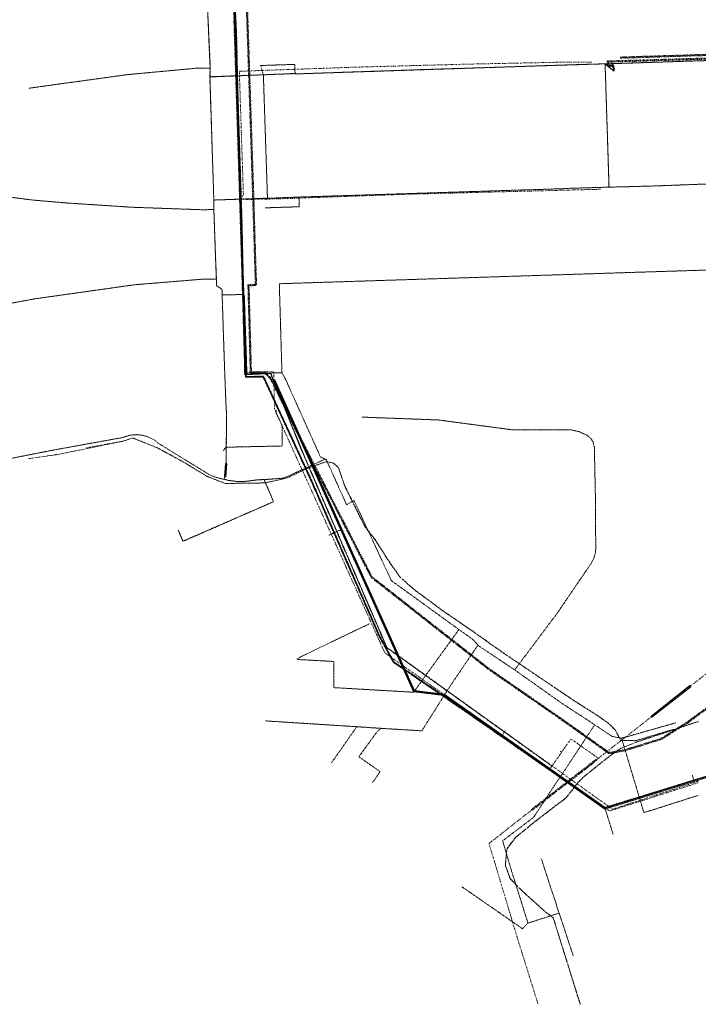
# Model space of a CAD drawing. Header units: metres. Extents: x 69597 to 70599, y 408433 to 409433.
# Tile 2 of 26: x 69823 to 70097, y 408433 to 408831. Entities that reach past the tile are written whole.
import ezdxf

# ---------------------------------------------------------------- set-up
doc = ezdxf.new("R2010")
doc.units = ezdxf.units.M
doc.header["$LTSCALE"] = 0.1
for name, pattern in [('Laagspanning', [5, 3, -1, 0, -1]), ('Middenspanning', [12, 7, -2.5, 0, -2.5]), ('Telecom', [12.5, 5, -2.5, 0, -2.5, 0, -2.5])]:
    doc.linetypes.add(name, pattern=pattern)
for name, color, linetype, lineweight in [('kl-bs-datatransport - DNWG Infra B.V.', 109, 'Telecom', 13), ('kl-bs-datatransport - KPN', 90, 'Telecom', 13), ('kl-bs-datatransport - KPN - mantelbuis', 7, 'Continuous', 13), ('kl-bs-datatransport - RWS Zeeland', 84, 'Telecom', 13), ('kl-bs-elektriciteit ls - RWS Zeeland', 13, 'Laagspanning', 13), ('kl-bs-elektriciteit ms - DNWG Infra B.V.', 20, 'Middenspanning', 13), ('kl-bs-overig - RWS Zeeland', 211, 'Continuous', 13), ('kl-bs-overig - RWS Zeeland - mantelbuis', 7, 'Continuous', 13)]:
    doc.layers.add(name, color=color, linetype=linetype, lineweight=lineweight)

msp = doc.modelspace()

# ---------------------------------------------------------------- linework, layer by layer
at = {"layer": 'kl-bs-datatransport - DNWG Infra B.V.', "flags": 128}
for points in [[(70260.54, 409432.96), (70260.61, 409432.96), (70262.25, 409417.18), (70262.32, 409416.46), (70263.54, 409380.32), (70263.54, 409366.46), (70263.39, 409354.61), (70263.25, 409330.96), (70263.18, 409285.96), (70263.11, 409285.89), (70263.68, 409279.61), (70263.82, 409277.82), (70264.25, 409267.96), (70264.32, 409266.32), (70264.32, 409260.61), (70264.04, 409259.61), (70263.54, 409258.39), (70263.18, 409257.82), (70262.89, 409257.32), (70261.89, 409255.96), (70261.11, 409255.18), (70260.18, 409254.46), (70259.75, 409254.11), (70258.39, 409253.32), (70255.89, 409252.46), (70253.75, 409251.75), (70248.68, 409250.25), (70248.39, 409250.18), (70208.75, 409247.75), (70204.82, 409247.54), (70189.82, 409246.96), (70176.82, 409248.18), (70146.04, 409255.75), (70126.89, 409260.04), (70125.89, 409260.25), (70114.68, 409262.11), (70114.18, 409262.18), (70097.04, 409262.68), (70097.18, 409238.82), (70098.68, 409220.39), (70099.04, 409211.54), (70109.82, 409211.89), (70110.11, 409193.39), (70116.61, 409193.39), (70122.25, 409188.18), (70197.18, 409190.46), (70198.04, 409164.68), (70121.82, 409162.25), (70118.11, 409157.89), (70102.54, 409157.39), (70102.89, 409149.32), (70103.11, 409141.82), (70104.25, 409099.39), (70104.46, 409093.39), (70106.25, 409044.61), (70106.82, 409025.75), (70106.82, 409022.68), (70106.61, 409021.82), (70106.46, 409021.61), (70105.68, 409020.46), (70104.39, 409019.68), (70096.96, 409017.89), (70096.96, 409017.89), (70093.11, 409016.96), (70044.11, 409005.82), (69955.11, 408984.32), (69953.32, 408983.96), (69920.18, 408978.25), (69910.79, 408975.37), (69909.82, 408975.04), (69908.82, 408974.68), (69900.25, 408970.89), (69899.46, 408970.18), (69899.46, 408969.89), (69899.39, 408969.82), (69899.25, 408969.61), (69899.32, 408969.39), (69899.25, 408969.32), (69899.25, 408968.68), (69899.46, 408967.68), (69900.61, 408961.75), (69900.75, 408961.32), (69906.89, 408948.96), (69908.46, 408933.68), (69908.46, 408933.68), (69908.46, 408933.68), (69909.46, 408919.11), (69910.46, 408904.11), (69910.46, 408902.54), (69907.89, 408884.68), (69907.89, 408882.11), (69911.89, 408756.82), (69913.96, 408688.39), (69914.04, 408688.25), (69925.61, 408688.46), (69925.96, 408673.39), (69926.04, 408673.25), (69936.96, 408649.04), (69937.25, 408648.54), (69937.32, 408648.39), (69970.04, 408575.89), (69970.54, 408574.89), (70047.11, 408520.89)], [(69911.89, 408756.82), (69912.11, 408756.96), (69913.39, 408760.11), (69911.75, 408809.75), (69958.04, 408811.39), (70003.25, 408812.61), (70043.96, 408813.46), (70053.96, 408813.46), (70054.04, 408813.61)], [(70057.46, 408762.11), (69979.75, 408760.11), (69973.46, 408759.89), (69927.75, 408758.25), (69917.68, 408758.04), (69914.54, 408758.04), (69914.54, 408758.11)], [(69850.11, 408657.82), (69850.11, 408657.75), (69850.39, 408657.75), (69864.75, 408660.39), (69868.82, 408661.68), (69878.75, 408657.68), (69888.96, 408652.11), (69898.75, 408646.18), (69905.89, 408643.39), (69906.25, 408643.32), (69922.04, 408643.54), (69930.89, 408645.54), (69937.04, 408648.39), (69937.32, 408648.54), (69940.32, 408649.89), (69940.82, 408650.04), (69946.82, 408652.11), (69947.39, 408652.11), (69947.96, 408651.96), (69949.89, 408651.46), (69949.96, 408651.39), (69951.82, 408649.54), (69951.89, 408649.39), (69954.46, 408641.89), (69962.39, 408625.96), (69962.54, 408625.82), (69966.89, 408620.11), (69972.68, 408611.04), (69973.25, 408610.25), (69976.25, 408605.96), (69976.68, 408605.46), (69982.25, 408600.54), (69994.32, 408591.61), (70006.25, 408583.46), (70007.61, 408582.46), (70017.82, 408575.25), (70046.96, 408555.54), (70056.46, 408549.54), (70057.61, 408548.75), (70060.82, 408546.46), (70061.11, 408546.18), (70063.68, 408543.54), (70063.75, 408543.39), (70065.61, 408539.61), (70069.11, 408539.61), (70070.46, 408539.54), (70071.75, 408539.46), (70071.96, 408539.54), (70086.25, 408543.89), (70088.25, 408544.27)], [(70088.25, 408544.27), (70071.18, 408538.61), (70070.75, 408538.39), (70065.68, 408536.39), (70060.96, 408533.04), (70059.11, 408531.61), (70050.82, 408524.96), (70050.46, 408524.61), (70048.54, 408522.68), (70048.25, 408522.32), (70047.11, 408520.89)], [(70097.04, 408547.25), (70088.25, 408544.27)], [(70047.11, 408520.75), (70047.39, 408520.75), (70047.46, 408520.68), (70059.04, 408512.46), (70096.96, 408524.11)], [(70047.11, 408520.75), (70043.61, 408516.39), (70031.18, 408506.89), (70029.96, 408505.89), (70023.54, 408500.68), (70023.18, 408500.32), (70019.75, 408495.82), (70019.18, 408489.82), (70019.18, 408488.89), (70020.96, 408484.11), (70021.18, 408483.68), (70025.89, 408478.82), (70035.39, 408470.25), (70038.46, 408467.96), (70049.32, 408433.04)], [(70047.11, 408520.89), (70047.11, 408520.75)]]:
    msp.add_lwpolyline(points, dxfattribs=at)
at = {"layer": 'kl-bs-datatransport - KPN', "flags": 128}
for points in [[(70260.51, 409432.9), (70262.44, 409413.97), (70263.66, 409388.47), (70263.66, 409363.75), (70263.51, 409340.54), (70263.44, 409317.32), (70263.27, 409295.04), (70263.87, 409277.54), (70264.3, 409268.39), (70264.37, 409264.1), (70263.39, 409260.8), (70261.58, 409257.65), (70260.14, 409256), (70257.63, 409253.92), (70250.19, 409250.92), (70248.26, 409250.42), (70245.04, 409249.77), (70242.61, 409249.49), (70209.97, 409247.84), (70190.54, 409247.06), (70185.53, 409247.34), (70179.99, 409247.99), (70173.1, 409249.34), (70147.67, 409255.2), (70123.24, 409260.77), (70115.53, 409261.99), (70110.96, 409262.27), (70105.11, 409262.49), (70099.1, 409262.56), (70099.1, 409262.18), (70098.84, 409254.4), (70097.56, 409244.26), (70097.13, 409240.75), (70097.13, 409232.96), (70097.2, 409230.18), (70097.34, 409221.82), (70097.34, 409215.82), (70097.34, 409211.91), (70109.92, 409212.7), (70110.34, 409199.53), (70110.56, 409193.77), (70117.23, 409193.99), (70118.57, 409192.86), (70119.79, 409191.64), (70122.02, 409189.41), (70196.27, 409192.98), (70196.27, 409191.39), (70197.2, 409168.18), (70197.2, 409166.37), (70147.82, 409163.87), (70130.75, 409162.94), (70119.59, 409162.44), (70117.43, 409160.29), (70117.29, 409160.14), (70115.16, 409158.09), (70102.63, 409157.73), (70102.7, 409151.53), (70106.27, 409046.32), (70106.34, 409039.04), (70106.27, 409025.05), (70106.21, 409024.92), (70104.71, 409022.85), (70104.43, 409022.57), (70102.5, 409020.79), (70100.37, 409019.36), (70099.94, 409019.15), (70098.87, 409018.72), (70097.15, 409018.06), (70042.24, 409005.44), (70004.09, 408995.66), (70002.17, 408995.16), (69954.81, 408984.3), (69953.1, 408983.94), (69919.24, 408977.94), (69909.54, 408975.94), (69908.44, 408975.36), (69900.58, 408969.65), (69899.56, 408968.77), (69899.49, 408967.96), (69900.27, 408965.02), (69901.2, 408960.66), (69903.06, 408956.66), (69906.92, 408949.02), (69907.77, 408939.89), (69909.99, 408915.03), (69910.84, 408905.03), (69911.06, 408902.68), (69911.06, 408901.47), (69908.13, 408882.11), (69908.2, 408877.03), (69909.34, 408844.96), (69913.34, 408713.82), (69913.92, 408687.2), (69923.67, 408687.7), (69924.5, 408687.42), (69924.85, 408686.45), (69936.92, 408656.66), (69971.28, 408577), (70037.72, 408529.35)], [(70265.64, 409332.89), (70265.56, 409326.6), (70264.35, 409304.17), (70263.85, 409300.95), (70263.42, 409295.03), (70263.92, 409277.54), (70264.42, 409264.11), (70264.49, 409261.88), (70263.98, 409260.35), (70262.55, 409258.13), (70261.9, 409256.9), (70259.45, 409255.1), (70257.16, 409253.59), (70254.29, 409252.16), (70250.2, 409250.87), (70246.69, 409250.29), (70235.97, 409249.51), (70208.61, 409248.01), (70190.53, 409247.01), (70181.47, 409247.76), (70176.74, 409248.08), (70168.3, 409250.08), (70147.66, 409255.15), (70123.23, 409260.72), (70121.38, 409261.08), (70115.53, 409261.94), (70110.96, 409262.22), (70105.1, 409262.44), (70099.15, 409262.51), (70099.15, 409262.19), (70098.89, 409254.39), (70097.61, 409244.25), (70097.61, 409244.25), (70097.61, 409244.25), (70097.28, 409240.75), (70097.18, 409232.96), (70097.25, 409230.18), (70097.39, 409221.82), (70097.39, 409215.82), (70097.39, 409211.96), (70097.39, 409211.96), (70109.96, 409212.75), (70109.96, 409212.75), (70110.39, 409199.54), (70110.39, 409199.54), (70110.61, 409193.82), (70117.25, 409194.04), (70118.61, 409192.89), (70119.82, 409191.68), (70122.04, 409189.46), (70122.04, 409189.46), (70196.32, 409193.04), (70196.32, 409191.39), (70197.25, 409168.18), (70197.25, 409166.32), (70147.82, 409163.82), (70147.82, 409163.82), (70147.82, 409163.82), (70130.75, 409162.89), (70119.61, 409162.39), (70119.61, 409162.39), (70119.61, 409162.39), (70117.46, 409160.25), (70117.32, 409160.11), (70115.18, 409158.04), (70102.68, 409157.68), (70102.75, 409151.54), (70106.32, 409046.32), (70106.39, 409039.04), (70106.32, 409025.04), (70106.25, 409024.89), (70104.75, 409022.82), (70104.46, 409022.54), (70102.54, 409020.75), (70100.39, 409019.32), (70099.96, 409019.11), (70098.89, 409018.68), (70097.16, 409018.01), (70042.25, 409005.39), (70004.11, 408995.61), (70002.18, 408995.11), (69954.82, 408984.25), (69953.11, 408983.89), (69919.25, 408977.89), (69909.56, 408975.89), (69908.46, 408975.32), (69900.61, 408969.61), (69899.61, 408968.75), (69899.54, 408967.96), (69900.32, 408965.04), (69901.25, 408960.68), (69903.11, 408956.68), (69906.96, 408949.04), (69907.82, 408939.89), (69910.04, 408915.04), (69910.89, 408905.04), (69911.11, 408902.68), (69911.11, 408901.46), (69908.18, 408882.11), (69908.25, 408877.04), (69909.39, 408844.96), (69913.39, 408713.82), (69913.96, 408687.25), (69923.68, 408687.75), (69924.54, 408687.46), (69924.89, 408686.46), (69936.96, 408656.68), (69971.32, 408577.04), (70037.75, 408529.39)], [(70036.64, 408527.8), (70027.92, 408533.87), (70000.35, 408553.01), (69973.88, 408571.11), (69968, 408581.88), (69941.07, 408643.46), (69939.71, 408646.52), (69921.34, 408686.26), (69914.2, 408686.19), (69912.91, 408731.17), (69912.48, 408749.89), (69911.12, 408792.67), (69910.76, 408804.53), (69910.34, 408823.89), (69909.41, 408844.81), (69908.05, 408877.03), (69907.55, 408885.12), (69910.41, 408905.06), (69910.55, 408906.7), (69909.77, 408914.09), (69907.62, 408939.88), (69906.77, 408949.02), (69906.62, 408950.5), (69906.21, 408951.81), (69904.58, 408954.78), (69903.16, 408956.57), (69901.08, 408960.15), (69900.63, 408960.97), (69899.91, 408965.15), (69899.47, 408967.99), (69899.75, 408968.69), (69900.51, 408970.29), (69904.72, 408974.79), (69909.71, 408975.8), (69919.2, 408978.09)], [(70036.66, 408527.84), (70027.95, 408533.91), (70000.38, 408553.06), (69973.92, 408571.15), (69968.04, 408581.9), (69941.11, 408643.48), (69939.76, 408646.55), (69921.37, 408686.31), (69914.25, 408686.24), (69912.96, 408731.17), (69912.53, 408749.89), (69911.17, 408792.67), (69910.81, 408804.53), (69910.39, 408823.89), (69909.46, 408844.81), (69908.1, 408877.03), (69907.6, 408885.11), (69910.46, 408905.05), (69910.6, 408906.7), (69909.81, 408914.09), (69907.67, 408939.88), (69906.81, 408949.02), (69906.67, 408950.51), (69906.25, 408951.83), (69904.62, 408954.81), (69903.2, 408956.59), (69901.12, 408960.18), (69900.68, 408960.99), (69899.96, 408965.15), (69899.52, 408967.98), (69899.8, 408968.67), (69900.55, 408970.26), (69904.74, 408974.74), (69909.72, 408975.75), (69919.21, 408978.04)], [(70036.69, 408527.88), (70027.98, 408533.95), (70000.41, 408553.1), (69973.96, 408571.18), (69968.09, 408581.92), (69941.16, 408643.5), (69939.8, 408646.57), (69921.4, 408686.36), (69914.3, 408686.29), (69913.01, 408731.18), (69912.58, 408749.89), (69911.22, 408792.68), (69910.86, 408804.53), (69910.44, 408823.89), (69909.51, 408844.82), (69908.15, 408877.03), (69907.65, 408885.11), (69910.51, 408905.05), (69910.65, 408906.7), (69909.86, 408914.1), (69907.72, 408939.88), (69906.86, 408949.03), (69906.72, 408950.52), (69906.3, 408951.85), (69904.67, 408954.84), (69903.24, 408956.62), (69901.16, 408960.2), (69900.73, 408961), (69900.01, 408965.16), (69899.58, 408967.98), (69899.84, 408968.65), (69900.59, 408970.24), (69904.77, 408974.7), (69909.73, 408975.7), (69919.23, 408977.99)], [(69919.26, 408977.84), (69909.58, 408975.85), (69908.49, 408975.28), (69900.64, 408969.57), (69899.66, 408968.73), (69899.59, 408967.97), (69900.37, 408965.05), (69901.3, 408960.69), (69903.15, 408956.7), (69907.01, 408949.05), (69907.87, 408939.9), (69910.09, 408915.04), (69910.94, 408905.04), (69911.16, 408902.68), (69911.16, 408901.46), (69908.23, 408882.1), (69908.3, 408877.04), (69909.44, 408844.97), (69913.44, 408713.82), (69914.01, 408687.3), (69923.69, 408687.8), (69924.57, 408687.5), (69924.94, 408686.48), (69937.01, 408656.7), (69971.36, 408577.07), (70037.78, 408529.43)], [(70036.72, 408527.92), (70028.01, 408533.99), (70000.44, 408553.14), (69974, 408571.22), (69968.13, 408581.94), (69941.2, 408643.52), (69939.85, 408646.59), (69921.43, 408686.41), (69914.34, 408686.34), (69913.06, 408731.18), (69912.63, 408749.89), (69911.27, 408792.68), (69910.91, 408804.53), (69910.49, 408823.89), (69909.56, 408844.82), (69908.2, 408877.03), (69907.7, 408885.11), (69910.56, 408905.04), (69910.7, 408906.7), (69909.91, 408914.1), (69907.77, 408939.89), (69906.91, 408949.03), (69906.77, 408950.53), (69906.35, 408951.87), (69904.71, 408954.87), (69903.28, 408956.65), (69901.21, 408960.23), (69900.77, 408961.02), (69900.06, 408965.17), (69899.63, 408967.97), (69899.89, 408968.63), (69900.64, 408970.21), (69904.8, 408974.65), (69909.74, 408975.66), (69919.24, 408977.94)], [(70036.75, 408527.96), (70028.04, 408534.04), (70000.46, 408553.18), (69974.04, 408571.25), (69968.18, 408581.96), (69941.25, 408643.54), (69939.89, 408646.61), (69921.46, 408686.46), (69914.39, 408686.39), (69913.11, 408731.18), (69912.68, 408749.89), (69911.32, 408792.68), (69910.96, 408804.54), (69910.54, 408823.89), (69909.61, 408844.82), (69908.25, 408877.04), (69907.75, 408885.11), (69910.61, 408905.04), (69910.75, 408906.7), (69909.96, 408914.11), (69907.82, 408939.89), (69906.96, 408949.04), (69906.82, 408950.54), (69906.39, 408951.89), (69904.75, 408954.89), (69903.32, 408956.68), (69901.25, 408960.25), (69900.82, 408961.04), (69900.11, 408965.18), (69899.68, 408967.96), (69899.94, 408968.61), (69900.62, 408970.06), (69909.73, 408975.6), (69919.25, 408977.89)], [(70036.78, 408528.01), (70028.06, 408534.08), (70000.49, 408553.22), (69974.07, 408571.28), (69968.22, 408581.99), (69941.3, 408643.56), (69939.94, 408646.63), (69921.5, 408686.51), (69914.44, 408686.44), (69913.16, 408731.18), (69912.73, 408749.89), (69911.37, 408792.68), (69911.01, 408804.54), (69910.59, 408823.89), (69909.66, 408844.82), (69908.3, 408877.04), (69907.8, 408885.11), (69910.66, 408905.03), (69910.8, 408906.7), (69910.01, 408914.11), (69907.87, 408939.9), (69907.01, 408949.04), (69906.87, 408950.55), (69906.44, 408951.91), (69904.79, 408954.92), (69903.36, 408956.71), (69901.29, 408960.27), (69900.87, 408961.05), (69900.16, 408965.19), (69899.73, 408967.96), (69899.98, 408968.59), (69900.66, 408970.02), (69909.75, 408975.56), (69919.26, 408977.84)], [(70036.81, 408528.05), (70028.09, 408534.12), (70000.52, 408553.26), (69974.11, 408571.32), (69968.27, 408582.01), (69941.34, 408643.58), (69939.98, 408646.65), (69921.53, 408686.56), (69914.49, 408686.49), (69913.21, 408731.18), (69912.78, 408749.9), (69911.42, 408792.68), (69911.06, 408804.54), (69910.64, 408823.9), (69909.71, 408844.83), (69908.35, 408877.04), (69907.85, 408885.1), (69910.71, 408905.02), (69910.85, 408906.7), (69910.06, 408914.12), (69907.92, 408939.9), (69907.06, 408949.05), (69906.92, 408950.56), (69906.49, 408951.93), (69904.83, 408954.95), (69903.4, 408956.74), (69901.34, 408960.3), (69900.92, 408961.07), (69900.21, 408965.19), (69899.78, 408967.95), (69900.03, 408968.57), (69900.7, 408969.99), (69909.77, 408975.51), (69919.27, 408977.8)], [(70036.84, 408528.09), (70028.12, 408534.16), (70000.55, 408553.3), (69974.15, 408571.35), (69968.31, 408582.03), (69941.39, 408643.6), (69940.03, 408646.67), (69921.56, 408686.62), (69914.54, 408686.54), (69913.26, 408731.18), (69912.83, 408749.9), (69911.47, 408792.68), (69911.11, 408804.54), (69910.69, 408823.9), (69909.76, 408844.83), (69908.4, 408877.04), (69907.9, 408885.1), (69910.76, 408905.02), (69910.9, 408906.7), (69910.11, 408914.12), (69907.97, 408939.91), (69907.11, 408949.05), (69906.97, 408950.57), (69906.53, 408951.95), (69904.88, 408954.98), (69903.45, 408956.76), (69901.38, 408960.32), (69900.97, 408961.09), (69900.26, 408965.2), (69899.83, 408967.95), (69900.07, 408968.55), (69900.74, 408969.95), (69909.79, 408975.46), (69919.29, 408977.75)], [(70106.75, 408571.82), (70106.32, 408571.46), (70106.11, 408571.32), (70105.96, 408571.18), (70102.68, 408568.39), (70101.32, 408567.32), (70093.75, 408561.46), (70077.96, 408549.04), (70056.75, 408532.39), (70056.61, 408532.39)], [(70056.61, 408532.39), (70046.04, 408539.89), (70045.54, 408540.11), (70042.04, 408535.11), (70041.75, 408534.96)], [(70041.75, 408534.96), (70041.75, 408534.68), (70038.18, 408529.61), (70037.96, 408529.39), (70037.89, 408529.39)], [(70041.25, 408535.18), (70041.75, 408534.96)], [(70055.75, 408531.68), (70055.61, 408531.89), (70045.39, 408523.96)], [(70055.75, 408531.61), (70045.96, 408524.11), (70045.68, 408523.82), (70045.68, 408523.75)], [(70055.82, 408531.61), (70055.96, 408531.46), (70045.89, 408523.61)], [(70055.75, 408531.68), (70055.82, 408531.68)], [(70055.75, 408531.68), (70055.75, 408531.61)], [(70055.75, 408531.61), (70055.82, 408531.61)], [(70056.61, 408532.39), (70056.54, 408532.11), (70056.32, 408532.11), (70056.18, 408531.96), (70055.82, 408531.68)], [(70055.82, 408531.68), (70055.82, 408531.61)], [(70037.89, 408529.25), (70037.11, 408528.11), (70036.96, 408528.11), (70036.96, 408527.96)], [(70036.96, 408527.96), (70036.96, 408527.75), (70037.18, 408527.75), (70037.46, 408527.54), (70044.04, 408522.96)], [(70037.89, 408529.39), (70037.89, 408529.25)], [(70037.89, 408529.25), (70038.96, 408528.61), (70042.18, 408526.25), (70045.32, 408523.96)], [(70045.32, 408523.89), (70044.11, 408522.96)], [(70045.54, 408523.75), (70044.39, 408522.75)], [(70045.82, 408523.61), (70044.61, 408522.61)], [(70045.32, 408523.96), (70045.39, 408523.96)], [(70045.32, 408523.96), (70045.32, 408523.89)], [(70045.32, 408523.89), (70045.39, 408523.89)], [(70045.39, 408523.96), (70045.39, 408523.89)], [(70045.39, 408523.89), (70045.54, 408523.75)], [(70045.54, 408523.75), (70045.68, 408523.75)], [(70045.68, 408523.75), (70045.82, 408523.61)], [(70045.82, 408523.61), (70045.89, 408523.61)], [(70045.89, 408523.61), (70060.75, 408512.96), (70060.75, 408512.82)], [(70060.89, 408512.82), (70096.89, 408523.96)], [(70044.04, 408522.89), (70029.68, 408511.75), (70029.82, 408511.61)], [(70044.25, 408522.75), (70029.89, 408511.61)], [(70044.54, 408522.61), (70030.04, 408511.39), (70029.89, 408511.54)], [(70044.04, 408522.96), (70044.11, 408522.96)], [(70044.04, 408522.96), (70044.04, 408522.89)], [(70044.04, 408522.89), (70044.11, 408522.89)], [(70044.11, 408522.96), (70044.11, 408522.89)], [(70044.11, 408522.89), (70044.25, 408522.75)], [(70044.25, 408522.75), (70044.39, 408522.75)], [(70044.39, 408522.75), (70044.54, 408522.61)], [(70044.54, 408522.61), (70044.61, 408522.61)], [(70044.61, 408522.61), (70059.32, 408512.39), (70059.46, 408512.39)], [(70059.46, 408512.39), (70059.46, 408512.25), (70061.32, 408511.11), (70096.89, 408522.46)], [(70060.89, 408512.82), (70062.11, 408511.89), (70062.39, 408511.82), (70096.61, 408522.96), (70096.89, 408523.11), (70096.89, 408523.18)], [(70060.75, 408512.82), (70059.46, 408512.39)], [(70060.75, 408512.82), (70060.89, 408512.82)], [(70029.82, 408511.54), (70012.54, 408497.96), (70023.75, 408460.54), (70025.32, 408455.54), (70032.32, 408433.11)], [(70029.82, 408511.61), (70029.89, 408511.61)], [(70029.82, 408511.61), (70029.82, 408511.54)], [(70029.82, 408511.54), (70029.89, 408511.54)], [(70029.89, 408511.61), (70029.89, 408511.54)]]:
    msp.add_lwpolyline(points, dxfattribs=at)
at = {"layer": 'kl-bs-datatransport - KPN - mantelbuis'}
for p, q in [((70077.78, 408549.27), (70093.56, 408561.7)), ((70078.15, 408548.8), (70093.94, 408561.23)), ((70093.56, 408561.7), (70093.75, 408561.46)), ((70093.94, 408561.23), (70093.75, 408561.46)), ((70077.78, 408549.27), (70077.96, 408549.04)), ((70078.15, 408548.8), (70077.96, 408549.04))]:
    msp.add_line(p, q, dxfattribs=at)
at = {"layer": 'kl-bs-datatransport - RWS Zeeland', "flags": 128}
for points in [[(70124.85, 408576.73), (70125.08, 408569.89), (70097.18, 408549.91), (70092.75, 408546.61), (70082.14, 408539.95), (70067.67, 408535.44), (70061.49, 408534.29), (70060.81, 408534.29), (70042.82, 408547.12), (70012.03, 408568.41), (69997.63, 408579.7), (69964.91, 408605.37), (69935.74, 408662.21), (69933.32, 408667.13), (69924.26, 408685.53), (69922.07, 408687.86), (69916.15, 408687.93), (69915.21, 408723.56), (69918.21, 408723.7), (69917.14, 408758.24), (69915.5, 408808.17), (69912.93, 408883.97), (69912.39, 408884.36), (69908.58, 408884.36), (69908.36, 408892.79), (69911.64, 408902.5), (69911.29, 408916.09), (69909.64, 408931.85), (69908.51, 408940.91), (69905.65, 408948.9), (69904.79, 408953.12), (69904.73, 408953.38), (69903.16, 408956.72), (69902.94, 408957.32), (69901.86, 408961.84), (69901.72, 408962.57), (69901.28, 408968.04), (69901.74, 408968.69), (69905.14, 408969.48), (69908.2, 408971.99), (69908.8, 408972.92), (69909.29, 408975.3), (69909.36, 408975.64), (69909.44, 408977.28), (69910.27, 408977.59), (69918.42, 408977.39), (69919.25, 408977.2), (69920.67, 408976.71), (69921.86, 408976.5), (69924.29, 408976.07), (69925.27, 408975.93), (69927.72, 408975.93), (69948, 408981.13), (69955.26, 408982.99), (69980.12, 408989.35), (70000.98, 408994.42), (70017.84, 408998.35), (70029.41, 409001.14), (70067.55, 409010.35), (70083.83, 409014.35), (70100.11, 409018.13), (70103.43, 409019.12), (70104.59, 409019.87), (70105.39, 409020.68), (70106.15, 409021.46), (70110.43, 409031.44), (70109.64, 409063.67), (70109.22, 409122.4), (70104.22, 409125.76), (70103.28, 409154.93), (70112.64, 409155), (70112.64, 409164.64), (70189.54, 409164.64), (70203.71, 409164.64), (70203.71, 409162.93), (70203.86, 409162.93), (70203.86, 409178.32), (70203.86, 409193.93), (70203.5, 409193.93), (70203.5, 409192.73), (70188.7, 409191.57), (70181.05, 409190.93), (70122.4, 409188.86), (70120.23, 409188.86), (70116.56, 409192.16), (70112.07, 409193.19), (70112.07, 409196.94), (70100.24, 409197.43), (70093.57, 409197.65), (70093.64, 409202.95), (70094.53, 409204.8), (70095.64, 409206.67), (70095.57, 409213.18), (70095.64, 409221.64), (70102.07, 409221.71), (70102.57, 409222.21), (70102.57, 409225.82), (70102.57, 409237.68), (70102.57, 409241.68), (70102.57, 409242.79), (70102.78, 409243.17), (70103.14, 409243.49), (70103.88, 409243.57), (70106.34, 409243.62), (70115.25, 409243.64), (70115.42, 409243.64), (70116.84, 409244.17), (70117.21, 409244.36), (70117.75, 409245.38), (70118.35, 409246.2), (70119.14, 409246.92), (70120.62, 409248.26), (70125.13, 409249.78), (70128.88, 409250.14), (70129.92, 409250.14), (70137.88, 409248.39), (70175.36, 409240.14), (70183.98, 409239.5), (70196.11, 409239.36), (70224.82, 409240.07), (70231.88, 409240.21), (70264.93, 409242.71), (70279.44, 409245.81), (70279.49, 409247.16), (70279.51, 409256.03), (70279.51, 409256.68), (70277.74, 409257.84), (70274.31, 409261.12), (70273.64, 409263.79), (70273.64, 409277.51), (70275.81, 409279.4), (70275.14, 409281.28), (70275.29, 409287.42), (70276.79, 409296.14), (70277.14, 409300.98), (70277.29, 409305.67), (70277.22, 409306.42), (70276.44, 409309.45), (70274.09, 409314.16), (70273.65, 409315.84), (70273.57, 409316.37), (70273.21, 409322.74), (70273.21, 409325.04), (70273.64, 409332.4), (70273.29, 409372.46), (70273.21, 409374.88), (70271.93, 409413.23), (70270.14, 409432.94)], [(70124.6, 408576.73), (70124.83, 408570.02), (70097.04, 408550.11), (70092.61, 408546.82), (70082.04, 408540.18), (70067.61, 408535.68), (70061.46, 408534.54), (70060.89, 408534.54), (70042.96, 408547.32), (70012.18, 408568.61), (69997.78, 408579.89), (69965.11, 408605.54), (69935.96, 408662.32), (69933.54, 408667.24), (69924.46, 408685.68), (69922.18, 408688.11), (69916.39, 408688.18), (69915.46, 408723.32), (69918.46, 408723.46), (69917.39, 408758.25), (69915.75, 408808.18), (69913.18, 408884.11), (69913.18, 408884.11), (69912.46, 408884.61), (69908.82, 408884.61), (69908.61, 408892.75), (69911.89, 408902.46), (69911.54, 408916.11), (69909.89, 408931.87), (69908.75, 408940.96), (69905.89, 408948.96), (69905.04, 408953.18), (69904.96, 408953.46), (69903.39, 408956.82), (69903.18, 408957.39), (69902.11, 408961.89), (69901.96, 408962.61), (69901.54, 408967.96), (69901.89, 408968.46), (69905.25, 408969.25), (69908.39, 408971.82), (69909.04, 408972.82), (69909.54, 408975.25), (69909.61, 408975.61), (69909.68, 408977.11), (69910.31, 408977.34), (69918.39, 408977.14), (69919.18, 408976.96), (69920.61, 408976.46), (69921.82, 408976.25), (69924.25, 408975.82), (69925.25, 408975.68), (69927.75, 408975.68), (69948.06, 408980.89), (69955.32, 408982.75), (69980.18, 408989.11), (70001.04, 408994.18), (70017.89, 408998.11), (70029.46, 409000.89), (70067.61, 409010.11), (70083.89, 409014.11), (70100.18, 409017.89), (70103.54, 409018.89), (70104.75, 409019.68), (70105.57, 409020.5), (70106.36, 409021.32), (70110.68, 409031.39), (70109.89, 409063.68), (70109.89, 409063.68), (70109.46, 409122.54), (70104.46, 409125.89), (70103.54, 409154.68), (70112.89, 409154.75), (70112.89, 409164.39), (70189.54, 409164.39), (70203.46, 409164.39), (70203.46, 409162.68), (70204.11, 409162.68), (70204.11, 409178.32), (70204.11, 409194.18), (70203.25, 409194.18), (70203.25, 409192.96), (70188.68, 409191.82), (70181.04, 409191.18), (70122.39, 409189.11), (70120.32, 409189.11), (70116.68, 409192.39), (70112.32, 409193.39), (70112.32, 409197.18), (70100.25, 409197.68), (70093.82, 409197.89), (70093.89, 409202.89), (70094.75, 409204.68), (70095.89, 409206.61), (70095.82, 409213.18), (70095.89, 409221.39), (70102.18, 409221.46), (70102.82, 409222.11), (70102.82, 409225.82), (70102.82, 409237.68), (70102.82, 409241.68), (70102.82, 409242.73), (70102.97, 409243.01), (70103.25, 409243.25), (70103.89, 409243.32), (70106.34, 409243.37), (70115.25, 409243.39), (70115.46, 409243.39), (70116.94, 409243.94), (70117.39, 409244.18), (70117.96, 409245.25), (70118.54, 409246.04), (70119.31, 409246.73), (70120.75, 409248.04), (70125.18, 409249.54), (70128.89, 409249.89), (70129.89, 409249.89), (70137.83, 409248.15), (70175.32, 409239.89), (70183.96, 409239.25), (70196.11, 409239.11), (70224.82, 409239.82), (70231.89, 409239.96), (70264.96, 409242.46), (70279.68, 409245.61), (70279.74, 409247.16), (70279.76, 409256.03), (70279.76, 409256.81), (70277.89, 409258.04), (70274.54, 409261.25), (70273.89, 409263.82), (70273.89, 409277.39), (70276.11, 409279.32), (70275.39, 409281.32), (70275.54, 409287.39), (70277.04, 409296.11), (70277.39, 409300.96), (70277.54, 409305.68), (70277.46, 409306.46), (70276.68, 409309.54), (70274.32, 409314.25), (70273.89, 409315.89), (70273.82, 409316.39), (70273.46, 409322.75), (70273.46, 409325.04), (70273.89, 409332.39), (70273.54, 409372.46), (70273.46, 409374.89), (70272.18, 409413.25), (70270.39, 409432.96)], [(70124.35, 408576.72), (70124.57, 408570.15), (70096.89, 408550.31), (70092.47, 408547.03), (70081.93, 408540.41), (70067.55, 408535.92), (70061.44, 408534.79), (70060.97, 408534.79), (70043.11, 408547.53), (70012.33, 408568.81), (69997.94, 408580.09), (69965.3, 408605.7), (69936.19, 408662.43), (69933.77, 408667.35), (69924.67, 408685.82), (69922.29, 408688.36), (69916.64, 408688.43), (69915.72, 408723.08), (69918.72, 408723.23), (69917.64, 408758.26), (69916, 408808.19), (69913.42, 408884.24), (69912.54, 408884.86), (69909.06, 408884.86), (69908.86, 408892.71), (69912.14, 408902.43), (69911.79, 408916.12), (69910.13, 408931.9), (69908.99, 408941.02), (69906.13, 408949.03), (69905.28, 408953.23), (69905.2, 408953.55), (69903.62, 408956.92), (69903.42, 408957.47), (69902.35, 408961.95), (69902.21, 408962.64), (69901.79, 408967.89), (69902.04, 408968.24), (69905.36, 408969.02), (69908.58, 408971.65), (69909.27, 408972.73), (69909.78, 408975.2), (69909.86, 408975.58), (69909.92, 408976.93), (69910.35, 408977.09), (69918.36, 408976.9), (69919.11, 408976.72), (69920.54, 408976.22), (69921.78, 408976), (69924.21, 408975.57), (69925.23, 408975.43), (69927.78, 408975.43), (69948.12, 408980.65), (69955.38, 408982.51), (69980.24, 408988.86), (70001.09, 408993.94), (70017.95, 408997.86), (70029.52, 409000.65), (70067.67, 409009.86), (70083.95, 409013.86), (70100.24, 409017.65), (70103.64, 409018.66), (70104.91, 409019.48), (70105.75, 409020.32), (70106.58, 409021.18), (70110.93, 409031.34), (70110.14, 409063.68), (70109.71, 409122.67), (70104.71, 409126.03), (70103.79, 409154.43), (70113.14, 409154.5), (70113.14, 409164.14), (70189.54, 409164.14), (70203.21, 409164.14), (70203.21, 409162.43), (70204.36, 409162.43), (70204.36, 409178.32), (70204.36, 409194.43), (70203, 409194.43), (70203, 409193.2), (70188.66, 409192.07), (70181.02, 409191.43), (70122.39, 409189.36), (70120.42, 409189.36), (70116.8, 409192.62), (70112.57, 409193.59), (70112.57, 409197.42), (70100.26, 409197.93), (70094.07, 409198.13), (70094.14, 409202.83), (70094.97, 409204.56), (70096.14, 409206.54), (70096.07, 409213.18), (70096.14, 409221.15), (70102.28, 409221.22), (70103.07, 409222), (70103.07, 409225.82), (70103.07, 409237.68), (70103.07, 409241.68), (70103.07, 409242.66), (70103.17, 409242.85), (70103.36, 409243.01), (70103.91, 409243.07), (70106.34, 409243.12), (70115.25, 409243.14), (70115.51, 409243.14), (70117.05, 409243.71), (70117.58, 409243.99), (70118.18, 409245.12), (70118.72, 409245.87), (70119.47, 409246.55), (70120.88, 409247.82), (70125.23, 409249.29), (70128.9, 409249.64), (70129.87, 409249.64), (70137.77, 409247.9), (70175.29, 409239.64), (70183.95, 409239), (70196.11, 409238.86), (70224.83, 409239.57), (70231.9, 409239.71), (70265, 409242.22), (70279.92, 409245.4), (70279.99, 409247.15), (70280.01, 409256.03), (70280.01, 409256.95), (70278.05, 409258.23), (70274.76, 409261.38), (70274.14, 409263.85), (70274.14, 409277.28), (70276.4, 409279.24), (70275.64, 409281.36), (70275.79, 409287.37), (70277.28, 409296.08), (70277.64, 409300.95), (70277.79, 409305.69), (70277.71, 409306.51), (70276.91, 409309.62), (70274.56, 409314.34), (70274.14, 409315.94), (70274.07, 409316.42), (70273.71, 409322.76), (70273.71, 409325.03), (70274.14, 409332.39), (70273.79, 409372.47), (70273.71, 409374.9), (70272.43, 409413.27), (70270.64, 409432.99)], [(70250.04, 409250.04), (70250.04, 409242.32), (70249.96, 409242.23), (70247.25, 409241.96), (70243.89, 409241.68), (70235.39, 409241.18), (70224.89, 409241.04), (70226.68, 409179.25), (70231.04, 409039.04), (70234.18, 408933.04), (70236.82, 408849.32), (70236.75, 408849.25), (70236.18, 408849.11), (70235.61, 408849.82), (70234.89, 408849.89), (70229.68, 408850.04), (70213.54, 408850.61), (70208.57, 408850.52), (70208.61, 408848.18), (70209.39, 408821.11), (70209.46, 408814.54), (70186.32, 408813.68), (70186.18, 408816.75), (70096.96, 408813.96), (70059.39, 408812.75), (69986.61, 408810.46), (69957.11, 408809.46), (69936.75, 408808.75), (69934.46, 408808.75), (69933.18, 408808.82), (69929.54, 408808.68), (69922, 408808.35), (69899.96, 408807.54)], [(69897.68, 408879.32), (69898.68, 408847.75), (69898.82, 408843.32), (69898.82, 408838.04), (69899.82, 408816.39), (69900.04, 408811.39), (69899.96, 408810.54), (69899.89, 408808.96), (69899.96, 408807.54), (69899.89, 408805.46), (69899.96, 408803.39), (69901.46, 408757.75), (69901.46, 408754.04), (69901.61, 408750.11), (69902.61, 408723.18), (69904.75, 408721.68), (69904.82, 408719.46), (69905.75, 408691.11), (69906.32, 408676.32), (69906.61, 408670.68), (69906.44, 408651.33), (69906.03, 408646.07), (69906.03, 408646.07), (69905.54, 408645.25), (69905.54, 408645.04), (69907.32, 408644.54), (69910.54, 408644.18), (69914.18, 408644.18), (69915.11, 408644.25), (69918.68, 408644.75), (69920.75, 408644.89), (69921.75, 408644.89), (69925.46, 408636.25), (69925.39, 408635.89), (69888.96, 408620.04), (69887.11, 408624.46)], [(70062.54, 408810.46), (70062.61, 408810.46), (70062.54, 408811.7), (70060.3, 408811.72), (70060.2, 408813.92), (70097.03, 408815), (70198.67, 408817.71), (70207.06, 408818.13), (70207.07, 408818.52), (70207.02, 408818.84), (70206.63, 408819.23), (70205.67, 408819.36), (70199.4, 408819.14), (70097.04, 408816), (70065.47, 408815)], [(70062.54, 408810.21), (70062.88, 408810.21), (70062.77, 408811.95), (70060.54, 408811.96), (70060.46, 408813.68), (70097.04, 408814.75), (70198.68, 408817.46), (70207.31, 408817.89), (70207.32, 408818.54), (70207.25, 408818.96), (70206.75, 408819.46), (70205.68, 408819.61), (70199.39, 408819.39), (70097.04, 408816.25), (70065.46, 408815.25)], [(70062.53, 408809.96), (70063.14, 408809.96), (70063.01, 408812.2), (70060.78, 408812.21), (70060.72, 408813.44), (70097.04, 408814.5), (70198.69, 408817.21), (70207.55, 408817.65), (70207.57, 408818.55), (70207.48, 408819.08), (70206.87, 408819.7), (70205.69, 408819.86), (70199.38, 408819.64), (70097.03, 408816.5), (70065.46, 408815.5)], [(69920.39, 408812.25), (69921.46, 408808.32), (69923.11, 408758.54), (69923.11, 408758.54), (69901.46, 408757.75)], [(70059.39, 408812.75), (70060.96, 408764.46), (70060.96, 408762.96), (70060.89, 408762.96)], [(69914.75, 408687.61), (69913.75, 408719.61), (69904.82, 408719.46)]]:
    msp.add_lwpolyline(points, dxfattribs=at)
at = {"layer": 'kl-bs-elektriciteit ls - RWS Zeeland', "flags": 128}
for points in [[(70189.89, 408947.25), (70190.04, 408947.18), (70190.54, 408933.04), (70192.25, 408887.54), (70193.68, 408851.68), (70192.46, 408851.54), (70184.04, 408851.39), (70172.82, 408851.04), (70096.96, 408848.61), (69925.18, 408843.11), (69924.04, 408880.18), (69897.68, 408879.32), (69898.82, 408843.32), (69898.75, 408838.96), (69899.96, 408810.96), (69899.89, 408807.46), (69901.46, 408757.75), (69901.46, 408753.96), (69902.46, 408725.82), (69902.61, 408723.18), (69902.68, 408723.11), (69904.75, 408721.68), (69904.82, 408719.46), (69905.75, 408691.11), (69906.32, 408676.32), (69906.61, 408670.68), (69906.46, 408657.96), (69906.46, 408657.96), (69906.46, 408651.32), (69906.39, 408650.25), (69906.11, 408646.11), (69906.04, 408645.96), (69905.54, 408645.25), (69905.54, 408645.04)], [(70209.46, 408817.39), (70198.68, 408817.11), (70186.18, 408816.75), (70096.96, 408813.96), (70062.54, 408812.82), (70060.46, 408812.75), (70059.43, 408812.74), (70059.43, 408812.74), (70053.32, 408812.61), (69936.75, 408808.75), (69934.46, 408808.75), (69934.25, 408808.82), (69921.46, 408808.32), (69899.89, 408807.46)], [(70208.68, 408814.46), (70209.32, 408801.96), (70209.75, 408784.68), (70209.89, 408781.96), (70210.82, 408770.82), (70211.11, 408767.61), (70211.04, 408766.89), (70202.11, 408766.89), (70202.11, 408763.54), (70200.39, 408762.75), (70200.18, 408767.25), (70187.82, 408766.96), (70097.04, 408764.11), (70079.89, 408763.46), (70067.82, 408763.11), (70060.96, 408762.96), (70044.25, 408762.46), (70043.96, 408762.39), (69935.89, 408758.96), (69923.11, 408758.46), (69901.46, 408757.75)], [(69899.96, 408810.96), (69894.25, 408810.96), (69893.46, 408810.89), (69867.32, 408808.46), (69865.54, 408808.25), (69826.75, 408802.89), (69826.61, 408802.89)], [(69934.25, 408808.82), (69934.11, 408812.54), (69921.75, 408812.11), (69920.32, 408812.11), (69920.25, 408812.25)], [(70062.54, 408812.82), (70062.64, 408810.04), (70059.2, 408812.74)], [(70062.64, 408810.04), (70060.52, 408811.82), (70060.46, 408812.74), (70059.43, 408812.74), (70059.46, 408810.25), (70059.54, 408807.96), (70060.96, 408762.96)], [(70059.43, 408812.74), (70062.64, 408810.04), (70062.61, 408811.96), (70060.18, 408811.96)], [(69921.46, 408808.32), (69923.11, 408758.46)], [(69901.46, 408753.96), (69897.54, 408753.82), (69895.18, 408753.89), (69869.11, 408754.82), (69866.61, 408754.96), (69841.54, 408756.61), (69828.46, 408757.75), (69826.68, 408757.96), (69812.32, 408759.82), (69811.32, 408760.04), (69799.75, 408764.82), (69798.04, 408765.46), (69797.96, 408765.25), (69797.82, 408765.11), (69796.32, 408766.39), (69794.96, 408767.75), (69787.68, 408774.68), (69787.61, 408774.82)], [(69935.89, 408758.96), (69935.96, 408755.04), (69922.18, 408754.61)], [(70596.96, 408713.75), (70522.82, 408713.68), (70438.32, 408713.96), (70438.32, 408713.96), (70437.11, 408714.18), (70424.75, 408715.75), (70326.18, 408729.04), (70296.39, 408732.61), (70257.39, 408735.61), (70239.75, 408737.32), (70233.25, 408736.61), (70231.32, 408736.39), (70223.25, 408735.39), (70217.18, 408734.75), (70217.18, 408734.75), (70213.75, 408734.61), (70213.68, 408734.54), (70214.89, 408696.68), (70214.82, 408695.75), (70213.68, 408695.61), (70209.18, 408695.46), (70206.68, 408695.39), (70199.89, 408695.18), (70198.61, 408732.54), (70097.04, 408729.39), (69927.89, 408723.96), (69928.96, 408688.04), (69914.82, 408687.61), (69913.75, 408719.61), (69904.82, 408719.46)], [(69902.46, 408725.82), (69897.18, 408725.82), (69896.32, 408725.75), (69869.32, 408723.54), (69868.32, 408723.39), (69828.89, 408717.82), (69799.61, 408712.32), (69718.54, 408696.04), (69712.61, 408694.89), (69692.04, 408690.89), (69691.68, 408690.89), (69690.89, 408690.68), (69661.25, 408688.25), (69597.04, 408684.25)], [(69928.96, 408688.04), (69930.18, 408685.82), (69930.75, 408684.61), (69944.54, 408653.96), (69946.46, 408653.18), (69946.46, 408653.18), (69946.46, 408653.18), (69946.82, 408653.04), (69955.04, 408634.75), (69958.04, 408636.46), (69973.11, 408604.11), (70000.32, 408584.39), (70000.32, 408584.25)], [(69925.87, 408685.06), (69925.87, 408685.06), (69941.25, 408650.8), (69952.95, 408624.78), (69952.95, 408624.78)], [(69905.18, 408656.61), (69905.32, 408656.61), (69906.11, 408657.68), (69906.46, 408657.96), (69928.96, 408658.46), (69929.04, 408658.54), (69929.04, 408666.46), (69928.96, 408666.75), (69926.54, 408671.89), (69926.68, 408673.11)], [(69961.32, 408670.11), (69992.11, 408668.96), (70021.46, 408665.04), (70045.75, 408664.96), (70048.89, 408664.25), (70051.96, 408662.82), (70053.32, 408661.82), (70053.61, 408661.54), (70054.54, 408660.04), (70055.04, 408658.11), (70055.46, 408638.46), (70055.61, 408616.89), (70055.39, 408615.04), (70055.18, 408614.18), (70054.75, 408612.96), (70053.82, 408611.18), (70038.96, 408589.32), (70038.82, 408589.32), (70022.89, 408568.04)], [(69946.46, 408653.18), (69929.54, 408645.46), (69921.75, 408644.89), (69918.68, 408644.75), (69915.11, 408644.25), (69914.18, 408644.18), (69910.54, 408644.18), (69907.32, 408644.54), (69905.54, 408645.04), (69905.04, 408645.04), (69901.68, 408646.04), (69899.61, 408646.89), (69878.96, 408659.61), (69877.75, 408660.68), (69875.54, 408661.89), (69874.18, 408662.39), (69872.82, 408662.75), (69870.39, 408663.04), (69868.82, 408662.96), (69867.11, 408662.68), (69864.82, 408661.89), (69836.75, 408656.82), (69815.04, 408652.54), (69813.96, 408659.96), (69788.82, 408655.18), (69743.11, 408646.18), (69724.32, 408642.39), (69640.54, 408625.46), (69630.04, 408623.68), (69613.96, 408621.68), (69603.61, 408620.89)], [(69921.75, 408644.89), (69925.46, 408636.25), (69925.46, 408635.96), (69925.39, 408635.89), (69890.04, 408620.39), (69888.96, 408620.04), (69887.11, 408624.46)], [(69952.95, 408624.78), (69947.82, 408622.39)], [(69952.95, 408624.78), (69982.32, 408559.46)], [(69964.25, 408586.68), (69936.96, 408573.54), (69935.04, 408572.54), (69935.04, 408572.39), (69935.32, 408572.25), (69949.96, 408571.46), (69949.96, 408560.89), (69980.82, 408559.11), (69982.18, 408559.11), (69982.18, 408559.11)], [(70000.32, 408584.25), (69982.54, 408559.68), (69982.18, 408559.11)], [(70000.32, 408584.25), (70000.68, 408584.18), (70000.82, 408584.04), (70005.54, 408580.68), (70006.25, 408580.11), (70007.96, 408578.11), (70007.96, 408577.89)], [(70007.96, 408577.89), (69998.25, 408563.61), (69995.89, 408560.04), (69994.46, 408557.82)], [(70007.96, 408577.89), (70008.32, 408577.82), (70008.61, 408577.61), (70022.89, 408568.04)], [(70022.89, 408568.04), (70042.18, 408554.39), (70052.61, 408547.61), (70055.11, 408545.89), (70055.11, 408545.82)], [(69982.32, 408559.46), (69994.36, 408557.96)], [(69994.46, 408557.82), (69985.54, 408543.61), (69985.39, 408543.46), (69968.82, 408544.46)], [(69994.36, 408557.96), (70017.73, 408541.51)], [(69922.32, 408547.46), (69959.18, 408545.11)], [(69959.18, 408545.11), (69949.04, 408530.68), (69948.89, 408530.68)], [(69959.18, 408545.11), (69968.82, 408544.46)], [(69968.82, 408544.46), (69968.82, 408544.32), (69968.39, 408543.89), (69967.68, 408543.39), (69967.32, 408543.04), (69960.11, 408533.18), (69960.11, 408532.89), (69960.18, 408532.82), (69968.04, 408527.39), (69968.46, 408527.04), (69968.46, 408526.82), (69968.32, 408526.68), (69965.82, 408522.89), (69965.61, 408522.68), (69965.46, 408522.68), (69965.39, 408522.75), (69965.39, 408522.89)], [(70017.73, 408541.51), (70019.11, 408543.39), (70019.11, 408543.61)], [(70055.11, 408545.82), (70042.25, 408526.25), (70041.32, 408524.82), (70041.32, 408524.82)], [(70055.11, 408545.82), (70056.39, 408545.11), (70057.96, 408544.04), (70062.25, 408541.18), (70066.04, 408540.46)], [(70066.04, 408540.46), (70087.89, 408546.68), (70087.89, 408546.75)], [(70017.73, 408541.51), (70041.32, 408524.9)], [(70066.04, 408540.46), (70073.25, 408516.39)], [(70122.44, 408531.77), (70095.24, 408523.35)], [(70041.32, 408524.82), (70040.11, 408523.18), (70037.39, 408519.04), (70030.39, 408508.32), (70030.11, 408508.25), (70029.68, 408507.89), (70018.04, 408499.04), (70021.25, 408488.11), (70021.96, 408485.89), (70028.25, 408465.82)], [(70041.32, 408524.9), (70059.33, 408512.23)], [(70095.24, 408523.35), (70094.61, 408525.61)], [(70095.24, 408523.35), (70073.21, 408516.52), (70073.21, 408516.52)], [(70073.25, 408516.54), (70059.33, 408512.23)], [(70073.25, 408516.39), (70074.96, 408510.61), (70075.04, 408510.54), (70078.25, 408511.39), (70079.96, 408511.96), (70096.96, 408517.39)], [(70059.33, 408512.23), (70062.61, 408501.75)], [(70040.75, 408469.82), (70039.32, 408474.54), (70037.82, 408478.96), (70033.61, 408491.89), (70033.54, 408491.96), (70033.46, 408491.96)], [(70028.25, 408465.82), (70026.04, 408463.54), (70001.54, 408480.54)], [(70040.75, 408469.82), (70028.25, 408465.82)], [(70040.75, 408469.82), (70040.89, 408469.75), (70040.96, 408469.54), (70046.54, 408452.54)]]:
    msp.add_lwpolyline(points, dxfattribs=at)
at = {"layer": 'kl-bs-elektriciteit ms - DNWG Infra B.V.', "flags": 128}
for points in [[(70087.95, 408544.18), (70071.82, 408539.46), (70065.61, 408539.61), (70063.75, 408543.46), (70060.82, 408546.46), (70056.46, 408549.54), (70046.96, 408555.54), (70017.82, 408575.25), (70006.25, 408583.46), (69994.32, 408591.61), (69982.25, 408600.54), (69976.82, 408605.32), (69976.39, 408605.82), (69972.82, 408610.89), (69966.54, 408620.68), (69962.46, 408625.96), (69954.54, 408641.89), (69954.11, 408642.89), (69951.82, 408649.54), (69949.89, 408651.46), (69947.39, 408652.11), (69946.82, 408652.11), (69939.68, 408649.61), (69930.89, 408645.54), (69930.46, 408645.39), (69922.04, 408643.54), (69906.32, 408643.32), (69905.89, 408643.39), (69898.75, 408646.18), (69888.96, 408652.11), (69878.75, 408657.68), (69868.82, 408661.68), (69864.82, 408660.39), (69838.61, 408655.04), (69826.54, 408653.32)], [(70087.95, 408544.18), (70071.18, 408538.61), (70070.75, 408538.39), (70065.68, 408536.39), (70060.96, 408533.04), (70059.11, 408531.61), (70050.82, 408524.96), (70050.46, 408524.61), (70048.54, 408522.68), (70048.25, 408522.32), (70043.61, 408516.39), (70031.18, 408506.89), (70029.96, 408505.89), (70023.32, 408500.46), (70019.75, 408495.75), (70019.18, 408489.82), (70019.18, 408488.96), (70021.04, 408483.96), (70021.25, 408483.61), (70025.89, 408478.82), (70035.39, 408470.25), (70038.46, 408467.96), (70049.32, 408433.25), (70049.32, 408433.04), (70049.25, 408433.04)], [(70096.96, 408547.11), (70096.18, 408546.96), (70094.04, 408546.25), (70087.95, 408544.18)]]:
    msp.add_lwpolyline(points, dxfattribs=at)
at = {"layer": 'kl-bs-overig - RWS Zeeland', "flags": 128}
for points in [[(69925.87, 408685.06), (69982.32, 408559.46), (69994.36, 408557.96), (70059.32, 408512.22), (70126.11, 408532.91), (70122.64, 408633.08)], [(69906.03, 408646.07), (69906.44, 408651.33)]]:
    msp.add_lwpolyline(points, dxfattribs=at)
at = {"layer": 'kl-bs-overig - RWS Zeeland - mantelbuis'}
for p, q in [((69925.59, 408684.94), (69925.87, 408685.06)), ((69982.09, 408559.18), (69925.59, 408684.94)), ((69926.14, 408685.19), (69925.87, 408685.06)), ((69982.5, 408559.73), (69926.14, 408685.19)), ((69906.14, 408651.36), (69905.73, 408646.09)), ((69906.14, 408651.36), (69906.44, 408651.33)), ((69906.74, 408651.31), (69906.33, 408646.04)), ((69906.74, 408651.31), (69906.44, 408651.33)), ((69905.73, 408646.09), (69906.03, 408646.07)), ((69906.33, 408646.04), (69906.03, 408646.07)), ((69994.47, 408558.25), (69982.5, 408559.73)), ((69994.25, 408557.68), (69982.09, 408559.18)), ((70059.27, 408511.89), (69994.25, 408557.68)), ((70059.38, 408512.55), (69994.47, 408558.25)), ((70126.42, 408532.69), (70059.27, 408511.89)), ((70125.81, 408533.13), (70059.38, 408512.55))]:
    msp.add_line(p, q, dxfattribs=at)

doc.saveas('drawing.dxf')
